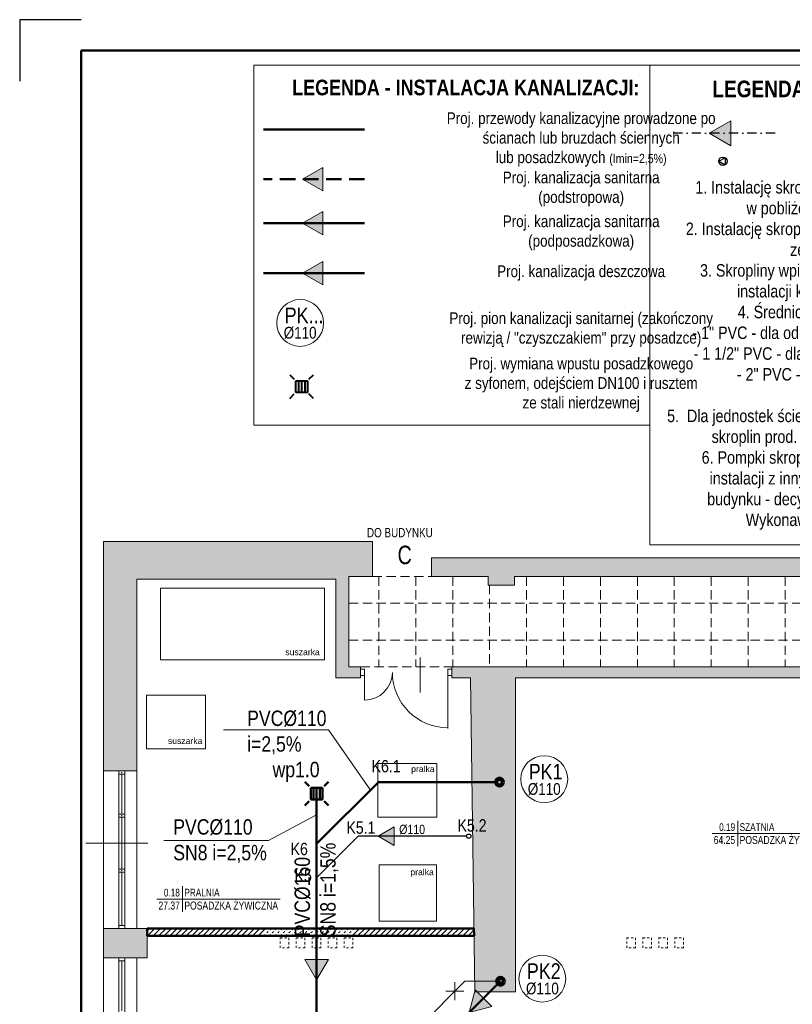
# Model space of a CAD drawing. Header units: millimetres. Extents: x -23540 to 53212, y -37964 to 41185.
# Tile 102 of 203: x -4195 to -2940, y -30545 to -28945. Entities that reach past the tile are written whole.
import ezdxf
from ezdxf.enums import TextEntityAlignment as Align

# ---------------------------------------------------------------- set-up
doc = ezdxf.new("R2010")
doc.units = ezdxf.units.MM
for name, pattern in [('0.5_0.5', [1, 0.5, -0.5]), ('DASHDOT', [1, 0.5, -0.25, 0, -0.25]), ('DASHED', [0.75, 0.5, -0.25]), ('DASHEDX2', [1.5, 1, -0.5]), ('DIVIDEX2', [2.5, 1, -0.5, 0, -0.5, 0, -0.5])]:
    doc.linetypes.add(name, pattern=pattern)
doc.layers.get('0').update_dxf_attribs({"lineweight": 18})
for name, color, linetype, lineweight in [('BA_drz', 7, 'Continuous', 18), ('BA_KS_ist.', 34, 'Continuous', 50), ('BA_met', 7, 'Continuous', 18), ('BA_sym', 7, 'Continuous', 18), ('Cienka', 7, 'Continuous', 18), ('M_Ramki do druku', 7, 'Continuous', 18), ('M_Ramki rysunków', 2, 'Continuous', 18), ('mm_klima_PROJ', 86, 'Continuous', 35), ('MM_KS', 14, 'Continuous', 50), ('MM_KS_OPISY', 7, 'Continuous', 9), ('mm_opisy_2_KS', 1, 'Continuous', 18), ('mm_SKROPLINY', 3, 'DASHDOT', 30), ('mm_sprężone', 7, 'Continuous', 50), ('mm_wentylacja_bloki', 7, 'Continuous', 18), ('PG_PRZERYWANE_ŚREDNIE', 1, 'DASHEDX2', 18), ('PG_WIDOKOWE_CIENKIE', 1, 'Continuous', 18), ('PG_ŚCIANY_DZIAŁOWE', 3, 'Continuous', 18), ('Przekrojowa', 60, 'Continuous', 18)]:
    doc.layers.add(name, color=color, linetype=linetype, lineweight=lineweight)
doc.styles.add('BIKWYM', font='BIKROMSW.SHX', dxfattribs={"width": 0.8})
doc.styles.add('ROMANS', font='bikromsw.shx', dxfattribs={"width": 0.8})
doc.styles.get("Standard").update_dxf_attribs({"font": 'arial.ttf'})

# ---------------------------------------------------------------- blocks, each defined once
blk = doc.blocks.new('bikmet')
blk.add_line((0, 1.65), (0, -1.65))
at = {"style": 'ROMANS', "width": 0.8}
blk.add_attdef('NRPOM', text='', height=1, dxfattribs=at).set_placement((-0.33, 0.33), align=Align.RIGHT)
blk.add_attdef('NWAPOM', (0.25, 0.33), '', height=1, dxfattribs=at)
blk.add_attdef('RAREA', text='', height=1.04, dxfattribs=at).set_placement((-0.33, -0.33), align=Align.TOP_RIGHT)
blk.add_attdef('PODLOGA', text='', height=1.04, dxfattribs=at).set_placement((0.25, -0.33), align=Align.TOP_LEFT)
blk = doc.blocks.new('ksstrz')
at = {"layer": 'mm_sprężone', "linetype": 'DIVIDEX2', "lineweight": 30}
h = blk.add_hatch(color=256, dxfattribs=at)
h.dxf.hatch_style = 1
h.paths.add_polyline_path([(28045.5, -44864.5), (28060.5, -44838.5), (28030.5, -44838.5)])
at = {"layer": 'mm_wentylacja_bloki'}
for p, q in [((28030.5, -44838.5), (28045.5, -44864.5)), ((28060.5, -44838.5), (28030.5, -44838.5)), ((28045.5, -44864.5), (28060.5, -44838.5))]:
    blk.add_line(p, q, dxfattribs=at)
blk = doc.blocks.new('skrop')
at = {"layer": 'mm_SKROPLINY', "color": 0, "linetype": 'ByBlock', "lineweight": 30}
for p, q in [((-807.1, -12100.9), (-799.3, -12096.7)), ((-799.3, -12096.7), (-799.3, -12105.1)), ((-807.1, -12100.9), (-799.3, -12105.1))]:
    blk.add_line(p, q, dxfattribs=at)
blk.add_circle((-802.1, -12100.9), 5, dxfattribs=at)

msp = doc.modelspace()

# ---------------------------------------------------------------- hatches: boundary and pattern name
at = {"layer": 'PG_ŚCIANY_DZIAŁOWE', "true_color": 0x636466, "transparency": 33554610}
h = msp.add_hatch(color=251, dxfattribs=at)
h.dxf.hatch_style = 1
h.paths.add_polyline_path([(-2405.4, -29480.8), (-2373.4, -29480.8), (-2373.4, -29432.8), (-2405.4, -29432.8), (-2405.4, -29388.8), (-2237.4, -29388.8), (-2237.4, -29403.6), (-2186.4, -29403.6), (-2186.4, -29358.8), (-2435.4, -29358.8), (-2435.4, -29819.8), (-3525.9, -29819.8), (-3525.9, -29849.8), (-3433.9, -29849.8), (-3433.9, -29863.8), (-3390.9, -29863.8), (-3390.9, -29849.8), (-2834.9, -29849.8), (-2834.9, -29863.8), (-2790.9, -29863.8), (-2790.9, -29849.8), (-2405.4, -29849.8)])
h = msp.add_hatch(color=251, dxfattribs=at)
h.dxf.hatch_style = 1
h.paths.add_polyline_path([(-4004.4, -29854.3), (-3681.4, -29854.3), (-3681.4, -30014.3), (-3640.9, -30014.3), (-3640.9, -29996.8), (-3659.9, -29996.8), (-3659.9, -29849.8), (-3621.4, -29849.8), (-3621.4, -29792.8), (-4058.4, -29792.8), (-4058.4, -30165.8), (-4004.4, -30165.8)])
h = msp.add_hatch(color=251, dxfattribs=at)
h.dxf.hatch_style = 1
h.paths.add_polyline_path([(-3389.4, -30014.3), (-2546.4, -30014.3), (-2546.4, -30112.8), (-2529.9, -30112.8), (-2529.9, -29996.8), (-3492.9, -29996.8), (-3492.9, -30014.3), (-3462.4, -30014.3), (-3455.4, -30524.3), (-3389.4, -30524.3)])
h = msp.add_hatch(color=251, dxfattribs=at)
h.dxf.hatch_style = 1
h.paths.add_polyline_path([(-3987.4, -30421.8), (-4058.4, -30421.8), (-4058.4, -30469.3), (-4004.4, -30469.3), (-3987.4, -30469.3)])

# ---------------------------------------------------------------- linework, layer by layer
at = {"color": 251, "true_color": 0x636466}
for p, q in [((-4058.4, -31982.3), (-4058.4, -29819.8)), ((-3681.4, -29854.3), (-4004.4, -29854.3)), ((-3681.4, -30014.3), (-3681.4, -29854.3)), ((-3659.9, -29996.8), (-3659.9, -29849.8)), ((-3433.9, -29863.8), (-3433.9, -29849.8)), ((-3390.9, -29863.8), (-3390.9, -29849.8)), ((-3640.9, -29996.8), (-3659.9, -29996.8)), ((-2529.9, -29996.8), (-3492.9, -29996.8)), ((-3640.9, -30014.3), (-3681.4, -30014.3)), ((-3462.4, -30014.3), (-3492.9, -30014.3)), ((-3455.4, -30524.3), (-3462.4, -30014.3)), ((-3389.4, -30524.3), (-3389.4, -30014.3)), ((-3389.4, -30014.3), (-2546.4, -30014.3)), ((-4004.4, -30165.8), (-4058.4, -30165.8)), ((-4033.9, -30421.8), (-4033.9, -30165.8)), ((-4023.9, -30421.8), (-4023.9, -30165.8)), ((-4023.9, -30170.8), (-4033.9, -30170.8)), ((-4028.9, -30235.8), (-4028.9, -30170.8)), ((-4023.9, -30235.8), (-4033.9, -30235.8)), ((-4023.9, -30240.8), (-4033.9, -30240.8)), ((-4028.9, -30325.2), (-4028.9, -30240.8)), ((-4023.9, -30325.2), (-4033.9, -30325.2)), ((-4023.9, -30330.2), (-4033.9, -30330.2)), ((-4028.9, -30416.8), (-4028.9, -30330.2)), ((-3987.4, -30421.8), (-4058.4, -30421.8)), ((-4023.9, -30416.8), (-4033.9, -30416.8)), ((-4023.9, -30421.8), (-4033.9, -30421.8)), ((-4004.4, -30469.3), (-4058.4, -30469.3)), ((-4023.9, -30469.3), (-4033.9, -30469.3)), ((-4033.9, -30645.3), (-4033.9, -30469.3)), ((-4023.9, -30469.3), (-4023.9, -30645.3)), ((-4004.4, -30645.3), (-4004.4, -30469.3)), ((-4023.9, -30474.3), (-4033.9, -30474.3)), ((-4028.9, -30555.7), (-4028.9, -30474.3)), ((-3389.4, -30524.3), (-3455.4, -30524.3))]:
    msp.add_line(p, q, dxfattribs=at)
at = {"color": 251, "lineweight": 20, "true_color": 0x636466}
for p, q in [((-3621.4, -29849.8), (-3621.4, -29819.8)), ((-3525.9, -29849.8), (-3525.9, -29819.8)), ((-3525.9, -29819.8), (-2435.4, -29819.8)), ((-4004.4, -29854.3), (-4004.4, -30421.8)), ((-3621.4, -29849.8), (-3659.9, -29849.8)), ((-3433.9, -29849.8), (-3525.9, -29849.8)), ((-2834.9, -29849.8), (-3390.9, -29849.8)), ((-3433.9, -29863.8), (-3390.9, -29863.8)), ((-3640.9, -29996.8), (-3640.9, -30014.3)), ((-3634.4, -30000.6), (-3640.9, -30000.6)), ((-3634.4, -30000.6), (-3634.4, -30010.6)), ((-3492.9, -30000.6), (-3499.4, -30000.6)), ((-3499.4, -30000.6), (-3499.4, -30010.6)), ((-3499.4, -30005.6), (-3499.4, -30096.6)), ((-3492.9, -29996.8), (-3492.9, -30014.3)), ((-3634.4, -30010.6), (-3640.9, -30010.6)), ((-3492.9, -30010.6), (-3499.4, -30010.6)), ((-3987.4, -30469.3), (-3987.4, -30421.8)), ((-3987.4, -30421.8), (-3456.8, -30421.8)), ((-3987.4, -30433.8), (-3987.4, -30421.8)), ((-3456.8, -30421.8), (-3456.6, -30433.8)), ((-3456.6, -30433.8), (-3987.4, -30433.8)), ((-3987.4, -30469.3), (-4004.4, -30469.3))]:
    msp.add_line(p, q, dxfattribs=at)
at = {"color": 251, "true_color": 0x636466, "extrusion": (0, 0, -1)}
for p, q in [((-3544.4, -30038.2), (-3544.4, -29981.7)), ((-3499.4, -30005.6), (-3499.4, -30095.6))]:
    msp.add_line(p, q, dxfattribs=at)
msp.add_arc((3499.4, -30005.6), 90, 270, 0, dxfattribs=at)
at = {"color": 251, "true_color": 0x636466}
for p in [(-4028.9, -30168.3), (-4028.9, -30168.3), (-4028.9, -30238.3), (-4028.9, -30238.3), (-4028.9, -30327.7), (-4028.9, -30327.7)]:
    msp.add_point(p, dxfattribs=at)
at = {"layer": 'BA_drz', "color": 251, "true_color": 0x636466}
msp.add_line((-3634.4, -30005.6), (-3634.4, -30050.6), dxfattribs=at)
msp.add_arc((-3634.4, -30005.6), 45, 270, 0, dxfattribs=at)
at = {"layer": 'BA_KS_ist.', "color": 30, "linetype": 'Continuous', "ltscale": 25}
msp.add_line((-3634.4, -29123.5), (-3798.6, -29123.5), dxfattribs=at)
at = {"layer": 'BA_KS_ist.', "linetype": 'DASHED', "ltscale": 50}
msp.add_line((-3634.4, -29204.6), (-3798.6, -29204.6), dxfattribs=at)
at = {"layer": 'BA_KS_ist.', "linetype": 'Continuous', "ltscale": 25}
for p, q in [((-3634.4, -29275.9), (-3798.6, -29275.9)), ((-3712.4, -32374.1), (-3712.4, -30212.1))]:
    msp.add_line(p, q, dxfattribs=at)
at = {"layer": 'BA_KS_ist.', "color": 34, "lineweight": 40}
for p, q in [((-3756.1, -29522.1), (-3748.9, -29529.3)), ((-3724.8, -29529.3), (-3717.6, -29522.1)), ((-3746.4, -29531.8), (-3727.3, -29531.8)), ((-3746.4, -29550.9), (-3746.4, -29531.8)), ((-3741.9, -29531.8), (-3741.9, -29550.9)), ((-3736.8, -29531.8), (-3736.8, -29550.9)), ((-3731.8, -29531.8), (-3731.8, -29550.9)), ((-3727.3, -29531.8), (-3727.3, -29550.9)), ((-3756.1, -29560.6), (-3748.9, -29553.4)), ((-3727.3, -29550.9), (-3746.4, -29550.9)), ((-3717.6, -29560.6), (-3724.8, -29553.4))]:
    msp.add_line(p, q, dxfattribs=at)
at = {"layer": 'BA_KS_ist.', "color": 34}
for p, q in [((-3731.6, -30183.4), (-3724.5, -30190.5)), ((-3721.9, -30193.1), (-3702.9, -30193.1)), ((-3721.9, -30212.1), (-3721.9, -30193.1)), ((-3717.5, -30193.1), (-3717.5, -30212.1)), ((-3712.4, -30193.1), (-3712.4, -30212.1)), ((-3707.3, -30193.1), (-3707.3, -30212.1)), ((-3702.9, -30193.1), (-3702.9, -30212.1)), ((-3700.3, -30190.5), (-3693.2, -30183.4)), ((-3702.9, -30212.1), (-3721.9, -30212.1)), ((-3731.6, -30221.8), (-3724.5, -30214.7)), ((-3693.2, -30221.8), (-3700.3, -30214.7))]:
    msp.add_line(p, q, dxfattribs=at)
at = {"layer": 'BA_KS_ist.', "linetype": 'Continuous', "lineweight": 30, "ltscale": 25}
for p in [(-3712.4, -30339.2), (-3468.9, -30271.7)]:
    msp.add_line(p, (-3644.9, -30271.7), dxfattribs=at)
at = {"layer": 'BA_KS_ist.', "linetype": 'Continuous', "ltscale": 25}
for points in [[(-3420.8, -30183.8), (-3612, -30183.8), (-3712.4, -30284.2), (-3712.4, -32374.1)], [(-3712.4, -30628.9), (-3693, -30609.4), (-3515.8, -30609.4), (-3413.8, -30507.4)]]:
    msp.add_lwpolyline(points, dxfattribs=at)
at = {"layer": 'BA_KS_ist.', "color": 51, "linetype": 'Continuous', "lineweight": 140, "ltscale": 25, "true_color": 0xf7f281}
for centre in [(-3415.3, -30183.8), (-3413.8, -30507.4)]:
    msp.add_circle(centre, 5.5, dxfattribs=at)
at = {"layer": 'BA_met', "color": 251, "true_color": 0x636466}
for p, q in [((-3069.8, -30267.3), (-2869.6, -30267.3)), ((-3971.8, -30373.8), (-3771.6, -30373.8))]:
    msp.add_line(p, q, dxfattribs=at)
at = {"layer": 'BA_sym', "color": 251, "true_color": 0x636466}
msp.add_line((-3986.4, -30283.2), (-4087.5, -30283.2), dxfattribs=at)
at = {"layer": 'Cienka', "color": 251, "true_color": 0x636466}
for p, q in [((-4058.4, -29819.8), (-4058.4, -29792.8)), ((-4058.4, -29792.8), (-3621.4, -29792.8)), ((-3621.4, -29819.8), (-3621.4, -29792.8))]:
    msp.add_line(p, q, dxfattribs=at)
at = {"layer": 'M_Ramki do druku', "color": 251, "lineweight": -2, "true_color": 0x636466}
msp.add_lwpolyline([(-4094.7, -28945.4), (-4194.7, -28945.4), (-4194.7, -29045.4)], dxfattribs=at)
at = {"layer": 'M_Ramki rysunków', "color": 18, "lineweight": 50, "true_color": 0x000000}
for p, q in [((-4094.7, -33095.4), (-4094.7, -28995.4)), ((-4094.7, -28995.4), (-1274.7, -28995.4))]:
    msp.add_line(p, q, dxfattribs=at)
at = {"layer": 'MM_KS'}
msp.add_line((-3634.4, -29357), (-3798.6, -29357), dxfattribs=at)
at = {"layer": 'MM_KS', "color": 1, "lineweight": 30}
msp.add_circle((-3465.4, -30271.7), 3.5, dxfattribs=at)
at = {"layer": 'MM_KS_OPISY'}
for p, q in [((-3863.9, -30099), (-3693.2, -30099)), ((-3625.1, -30197), (-3693.2, -30099)), ((-3790.8, -30278.8), (-3712.4, -30237.2)), ((-3960.8, -30278.8), (-3790.8, -30278.8))]:
    msp.add_line(p, q, dxfattribs=at)
for centre in [(-3739.2, -29438), (-3342.7, -30179.1), (-3345.8, -30503.2)]:
    msp.add_circle(centre, 38.1, dxfattribs=at)
at = {"layer": 'mm_SKROPLINY', "ltscale": 30}
msp.add_line((-2967.7, -29129.9), (-3142.2, -29129.9), dxfattribs=at)
at = {"layer": 'mm_wentylacja_bloki'}
for p, q in [((-3814.5, -29019.2), (-3171.2, -29019.2)), ((-3814.5, -29019.2), (-3171.2, -29019.2)), ((-3171.2, -29019.2), (-2487.4, -29019.2)), ((-3171.2, -29019.2), (-3171.2, -29527.8))]:
    msp.add_line(p, q, dxfattribs=at)
for points in [[(-3171.2, -29604), (-3814.5, -29604), (-3814.5, -29019.2)], [(-2487.4, -29019.2), (-2487.4, -29798.2), (-3171.2, -29798.2), (-3171.2, -29019.2)]]:
    msp.add_lwpolyline(points, dxfattribs=at)
at = {"layer": 'PG_PRZERYWANE_ŚREDNIE', "color": 251, "lineweight": 15, "ltscale": 15, "true_color": 0x636466}
for p, q in [((-3621.4, -29849.8), (-3525.9, -29849.8)), ((-3611.4, -29849.8), (-3611.4, -29996.8)), ((-3551.4, -29849.8), (-3551.4, -29996.8)), ((-3491.4, -29849.8), (-3491.4, -29996.8)), ((-3371.4, -29849.8), (-3371.4, -29996.8)), ((-3311.4, -29849.8), (-3311.4, -29996.8)), ((-3251.4, -29849.8), (-3251.4, -29996.8)), ((-3191.4, -29849.8), (-3191.4, -29996.8)), ((-3131.4, -29849.8), (-3131.4, -29996.8)), ((-3071.4, -29849.8), (-3071.4, -29996.8)), ((-3011.4, -29849.8), (-3011.4, -29996.8)), ((-2951.4, -29849.8), (-2951.4, -29996.8)), ((-3431.4, -29863.8), (-3431.4, -29996.8)), ((-3659.9, -29893.3), (-2237.4, -29893.3)), ((-3659.9, -29953.3), (-2237.4, -29953.3)), ((-3640.9, -29996.8), (-3492.9, -29996.8))]:
    msp.add_line(p, q, dxfattribs=at)
at = {"layer": 'PG_WIDOKOWE_CIENKIE', "color": 251, "lineweight": 13, "true_color": 0x636466}
for p, q in [((-3966, -29985.5), (-3966, -29868.9)), ((-3966, -29868.9), (-3699.7, -29868.9)), ((-3699.7, -29868.9), (-3699.7, -29985.5)), ((-3699.7, -29985.5), (-3966, -29985.5)), ((-3988.8, -30129.9), (-3988.8, -30042.4)), ((-3988.8, -30042.4), (-3892.7, -30042.4)), ((-3892.7, -30042.4), (-3892.7, -30129.9)), ((-3892.7, -30129.9), (-3988.8, -30129.9)), ((-3613.2, -30240.9), (-3613.2, -30153.4)), ((-3613.2, -30153.4), (-3517, -30153.4)), ((-3517, -30153.4), (-3517, -30240.9)), ((-3517, -30240.9), (-3613.2, -30240.9)), ((-3611, -30409.8), (-3611, -30318)), ((-3611, -30318), (-3517.6, -30318)), ((-3517.6, -30318), (-3517.6, -30409.8)), ((-3517.6, -30409.8), (-3611, -30409.8))]:
    msp.add_line(p, q, dxfattribs=at)
at = {"layer": 'PG_WIDOKOWE_CIENKIE', "color": 251, "lineweight": 50, "true_color": 0x636466}
for p, q in [((-3987.4, -30421.8), (-3456.8, -30421.8)), ((-3987.4, -30421.8), (-3987.4, -30433.8)), ((-3456.8, -30421.8), (-3456.6, -30433.8)), ((-3987.4, -30433.8), (-3456.6, -30433.8))]:
    msp.add_line(p, q, dxfattribs=at)
at = {"layer": 'PG_WIDOKOWE_CIENKIE', "color": 251, "linetype": 'Continuous', "lineweight": 18, "true_color": 0x636466}
for p, q in [((-3987.4, -30425.3), (-3984, -30421.8)), ((-3987, -30433.8), (-3975, -30421.8)), ((-3978, -30433.8), (-3966, -30421.8)), ((-3969, -30433.8), (-3957, -30421.8)), ((-3960.1, -30433.8), (-3948.1, -30421.8)), ((-3951.1, -30433.8), (-3939.1, -30421.8)), ((-3942.1, -30433.8), (-3930.1, -30421.8)), ((-3933.1, -30433.8), (-3921.1, -30421.8)), ((-3924.1, -30433.8), (-3912.1, -30421.8)), ((-3915.2, -30433.8), (-3903.2, -30421.8)), ((-3906.2, -30433.8), (-3894.2, -30421.8)), ((-3897.2, -30433.8), (-3885.2, -30421.8)), ((-3888.2, -30433.8), (-3876.2, -30421.8)), ((-3879.2, -30433.8), (-3867.2, -30421.8)), ((-3870.3, -30433.8), (-3858.3, -30421.8)), ((-3861.3, -30433.8), (-3849.3, -30421.8)), ((-3852.3, -30433.8), (-3840.3, -30421.8)), ((-3843.3, -30433.8), (-3831.3, -30421.8)), ((-3834.3, -30433.8), (-3822.3, -30421.8)), ((-3825.4, -30433.8), (-3813.4, -30421.8)), ((-3816.4, -30433.8), (-3804.4, -30421.8)), ((-3807.4, -30433.8), (-3795.4, -30421.8)), ((-3654.7, -30433.8), (-3642.7, -30421.8)), ((-3645.8, -30433.8), (-3633.8, -30421.8)), ((-3636.8, -30433.8), (-3624.8, -30421.8)), ((-3627.8, -30433.8), (-3615.8, -30421.8)), ((-3618.8, -30433.8), (-3606.8, -30421.8)), ((-3609.8, -30433.8), (-3597.8, -30421.8)), ((-3600.9, -30433.8), (-3588.9, -30421.8)), ((-3591.9, -30433.8), (-3579.9, -30421.8)), ((-3582.9, -30433.8), (-3570.9, -30421.8)), ((-3573.9, -30433.8), (-3561.9, -30421.8)), ((-3564.9, -30433.8), (-3552.9, -30421.8)), ((-3556, -30433.8), (-3544, -30421.8)), ((-3547, -30433.8), (-3535, -30421.8)), ((-3538, -30433.8), (-3526, -30421.8)), ((-3529, -30433.8), (-3517, -30421.8)), ((-3520, -30433.8), (-3508, -30421.8)), ((-3511.1, -30433.8), (-3499.1, -30421.8)), ((-3502.1, -30433.8), (-3490.1, -30421.8)), ((-3493.1, -30433.8), (-3481.1, -30421.8)), ((-3484.1, -30433.8), (-3472.1, -30421.8)), ((-3475.1, -30433.8), (-3463.1, -30421.8)), ((-3466.2, -30433.8), (-3456.8, -30424.5)), ((-3457.2, -30433.8), (-3456.7, -30433.3))]:
    msp.add_line(p, q, dxfattribs=at)
at = {"layer": 'PG_WIDOKOWE_CIENKIE', "color": 251, "linetype": '0.5_0.5', "ltscale": 7, "true_color": 0x636466}
for p, q in [((-3798.4, -30433.8), (-3786.4, -30421.8)), ((-3789.4, -30433.8), (-3777.4, -30421.8)), ((-3780.5, -30433.8), (-3768.5, -30421.8)), ((-3771.5, -30433.8), (-3759.5, -30421.8)), ((-3762.5, -30433.8), (-3750.5, -30421.8)), ((-3753.5, -30433.8), (-3741.5, -30421.8)), ((-3744.5, -30433.8), (-3732.5, -30421.8)), ((-3735.6, -30433.8), (-3723.6, -30421.8)), ((-3726.6, -30433.8), (-3714.6, -30421.8)), ((-3717.6, -30433.8), (-3705.6, -30421.8)), ((-3708.6, -30433.8), (-3696.6, -30421.8)), ((-3699.6, -30433.8), (-3687.6, -30421.8)), ((-3690.7, -30433.8), (-3678.7, -30421.8)), ((-3681.7, -30433.8), (-3669.7, -30421.8)), ((-3672.7, -30433.8), (-3660.7, -30421.8)), ((-3663.7, -30433.8), (-3651.7, -30421.8)), ((-3771.5, -30437.1), (-3757.5, -30437.1)), ((-3771.5, -30453.1), (-3771.5, -30437.1)), ((-3757.5, -30437.1), (-3757.5, -30453.1)), ((-3745.5, -30437.1), (-3731.5, -30437.1)), ((-3745.5, -30453.1), (-3745.5, -30437.1)), ((-3731.5, -30437.1), (-3731.5, -30453.1)), ((-3719.5, -30437.1), (-3705.5, -30437.1)), ((-3719.5, -30453.1), (-3719.5, -30437.1)), ((-3705.5, -30437.1), (-3705.5, -30453.1)), ((-3693.5, -30437.1), (-3679.5, -30437.1)), ((-3693.5, -30453.1), (-3693.5, -30437.1)), ((-3679.5, -30437.1), (-3679.5, -30453.1)), ((-3667.5, -30437.1), (-3653.5, -30437.1)), ((-3667.5, -30453.1), (-3667.5, -30437.1)), ((-3653.5, -30437.1), (-3653.5, -30453.1)), ((-3208.5, -30437.1), (-3194.5, -30437.1)), ((-3208.5, -30453.1), (-3208.5, -30437.1)), ((-3194.5, -30437.1), (-3194.5, -30453.1)), ((-3182.5, -30437.1), (-3168.5, -30437.1)), ((-3182.5, -30453.1), (-3182.5, -30437.1)), ((-3168.5, -30437.1), (-3168.5, -30453.1)), ((-3156.5, -30437.1), (-3142.5, -30437.1)), ((-3156.5, -30453.1), (-3156.5, -30437.1)), ((-3142.5, -30437.1), (-3142.5, -30453.1)), ((-3130.5, -30437.1), (-3116.5, -30437.1)), ((-3130.5, -30453.1), (-3130.5, -30437.1)), ((-3116.5, -30437.1), (-3116.5, -30453.1)), ((-3757.5, -30453.1), (-3771.5, -30453.1)), ((-3731.5, -30453.1), (-3745.5, -30453.1)), ((-3705.5, -30453.1), (-3719.5, -30453.1)), ((-3679.5, -30453.1), (-3693.5, -30453.1)), ((-3653.5, -30453.1), (-3667.5, -30453.1)), ((-3194.5, -30453.1), (-3208.5, -30453.1)), ((-3168.5, -30453.1), (-3182.5, -30453.1)), ((-3142.5, -30453.1), (-3156.5, -30453.1)), ((-3116.5, -30453.1), (-3130.5, -30453.1))]:
    msp.add_line(p, q, dxfattribs=at)
at = {"layer": 'Przekrojowa'}
for p, q in [((-3712.4, -30284.2), (-3612, -30183.8)), ((-3573.8, -30609.4), (-3471.7, -30507.4)), ((-3515.8, -30609.4), (-3413.8, -30507.4)), ((-3413.8, -30507.4), (-3471.7, -30507.4))]:
    msp.add_line(p, q, dxfattribs=at)
at = {"layer": 'Przekrojowa', "color": 1}
for p, q in [((-3487.8, -30538.1), (-3487.8, -30508.7)), ((-3473.1, -30523.4), (-3502.5, -30523.4))]:
    msp.add_line(p, q, dxfattribs=at)

# ---------------------------------------------------------------- block references
at = {"layer": 'BA_met', "color": 251, "true_color": 0x636466, "xscale": 12.5, "yscale": 12.5, "zscale": 12.5}
for p, values in [((-3028.4, -30267.3), {'NRPOM': '0.19', 'NWAPOM': 'SZATNIA', 'RAREA': '64.25', 'PODLOGA': 'POSADZKA ŻYWICZNA'}), ((-3930.4, -30373.8), {'NRPOM': '0.18', 'NWAPOM': 'PRALNIA', 'RAREA': '27.37', 'PODLOGA': 'POSADZKA ŻYWICZNA'})]:
    msp.add_blockref('bikmet', p, dxfattribs=at).add_auto_attribs(values)
at = {"layer": 'mm_klima_PROJ', "lineweight": 30, "xscale": 1.35, "yscale": 1.35, "zscale": 1.35}
msp.add_blockref('skrop', (-1969.6, -12839.1), dxfattribs=at)
at = {"layer": 'mm_sprężone', "color": 2, "linetype": 'DIVIDEX2', "lineweight": 30}
for p, xscale, yscale, zscale, rotation in [((57492.4, 8731.5), 1.35, 1.35, 1.35, 270), ((53242.8, 6413.2), 1.27, 1.27, 1.27, 270), ((53242.8, 6341.9), 1.27, 1.27, 1.27, 270), ((53242.8, 6260.8), 1.27, 1.27, 1.27, 270), ((-35228.8, -89806.7), 1.27, 1.27, 1.27, 120.0000000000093), ((-67683, -50205.7), 1.270000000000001, 1.270000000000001, 1.270000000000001, 75.00000000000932)]:
    msp.add_blockref('ksstrz', p, dxfattribs=dict(at, xscale=xscale, yscale=yscale, zscale=zscale, rotation=rotation))
at = {"layer": 'mm_sprężone', "color": 2, "linetype": 'DIVIDEX2', "lineweight": 30, "xscale": -1, "rotation": 270}
msp.add_blockref('ksstrz', (41251.8, -58317.2), dxfattribs=at)

# ---------------------------------------------------------------- texts
at = {"color": 251, "true_color": 0x636466}
for s, p in [('suszarka', (-3763.2, -29977.7)), ('suszarka', (-3953.9, -30121.9)), ('pralka', (-3558.8, -30167.5)), ('pralka', (-3560.1, -30335.1))]:
    msp.add_text(s, height=10, dxfattribs=at).set_placement(p)
at = {"layer": 'Cienka', "color": 251, "true_color": 0x636466, "style": 'BIKWYM', "width": 0.8}
for s, height, p in [('DO BUDYNKU', 15, (-3630.7, -29786.1)), ('C', 30, (-3581, -29829.8))]:
    msp.add_text(s, height=height, dxfattribs=at).set_placement(p)
at = {"layer": 'MM_KS_OPISY'}
for s, width, insert, char_height, attachment_point in [('{\\fArial Narrow|b0|i0|c238|p34;PK...}', 0.503, (-3764.3, -29413), 25.4, 1), ('{\\fArial Narrow|b0|i0|c238|p34;%%C110}', 0.503, (-3765.9, -29444.4), 19.05, 1), ('{\\fArial Narrow|b0|i0|c238|p34;PVC%%C110\\Pi=2,5%}', 200.986, (-3825.3, -30067.7), 25, 1), ('{\\fArial Narrow|b0|i0|c238|p34;wp1.0}', 6.32, (-3784, -30150.9), 25, 1), ('{\\fArial Narrow|b0|i0|c238|p34;PK1}', 25.4, (-3367.9, -30154.2), 25.4, 1), ('{\\fArial Narrow|b0|i0|c238|p34;%%C110}', 0.503, (-3369.4, -30185.5), 19.05, 1), ('\\fArial Narrow|b0|i0|c238|p34;PVC%%C110\\PSN8 i=2,5%', 169.606, (-3945.3, -30244.2), 25, 1), ('{\\fArial Narrow|b0|i0|c238|p34;%%C110}', 39.633, (-3536.3, -30253.2), 15, 3), ('{\\fArial Narrow|b0|i0|c238|p34;PK2}', 25.4, (-3370.9, -30478.2), 25.4, 1), ('{\\fArial Narrow|b0|i0|c238|p34;%%C110}', 0.503, (-3372.4, -30509.6), 19.05, 1)]:
    msp.add_mtext_dynamic_manual_height_columns(s, width=width, gutter_width=1, heights=[0], dxfattribs=dict(at, insert=insert, char_height=char_height, attachment_point=attachment_point))
at = {"layer": 'MM_KS_OPISY', "insert": (-3748.2, -30434.3), "char_height": 25, "attachment_point": 1, "rotation": 90}
msp.add_mtext_dynamic_manual_height_columns('\\fArial Narrow|b0|i0|c238|p34;PVC%%C160\\PSN8 i=1,5%', width=169.595, gutter_width=1, heights=[0], dxfattribs=at)
at = {"layer": 'mm_opisy_2_KS', "char_height": 20, "attachment_point": 1}
for s, insert in [('\\fArial Narrow|b0|i0;K6.1', (-3623.1, -30148)), ('{\\fArial Narrow|b0|i0;K5.2}\\P', (-3483.5, -30244.2)), ('\\fArial Narrow|b0|i0|c238|p34;K5.1', (-3664, -30247.8)), ('\\fArial Narrow|b0|i0;K6', (-3754.7, -30282.5)), ('\\fArial Narrow|b0|i0|c238|p34;K5', (-3748.2, -30325.7))]:
    msp.add_mtext_dynamic_manual_height_columns(s, width=6.32, gutter_width=1, heights=[0], dxfattribs=dict(at, insert=insert))
at = {"layer": 'mm_wentylacja_bloki', "attachment_point": 2}
for s, insert, char_height, width in [('{\\fArial Narrow|b1|i0|c238|p34;LEGENDA - INSTALACJA KANALIZACJI:}', (-3470.1, -29042.8), 25.4, 656.965), ('{\\fArial Narrow|b1|i0|c238|p34;LEGENDA - INSTALACJA SKROPLIN:}', (-2793, -29044.3), 27, 698.349), ('{\\fArial Narrow|b0|i0|c238|p34;Proj. przewody kanalizacyjne prowadzone po \\Pścianach lub bruzdach ściennych \\Plub posadzkowych \\H0.7874x;(Imin=2,5%)}', (-3282.7, -29095.8), 19.05, 656.965), ('{\\fArial Narrow|b0|i0|c238|p34;Proj. kanalizacja sanitarna \\P(podstropowa)}', (-3282.7, -29192.1), 19.05, 656.965), ('{\\fArial Narrow|b0|i0|c238|p34;1. Instalację skroplin dla urządzeń dachowych doprowadzić \\Pw pobliże najbliższego wpustu dachowego.\\P2. Instalację skroplin wykonać z rur PVC klejonych i prowadzić \\Pze spadkiem minimalnym 1%\\P3. Skropliny wpiąć do istniejących/projektowanych pionów \\Pinstalacji kanalizacji deszczowej lub sanitarnej\\P4. Średnice instalacji sktoplin określa się jako:\\P- 1" PVC - dla odprowadzenia skroplin z jednego urzadzenia\\P- 1 1/2" PVC - dla odprowadzenia skroplin z 2-óch urządzeń\\P- 2" PVC - dla odprowadzenia skroplin z 3-ech \\P^Ilub więcej urządzeń\\P5.  Dla jednostek ścienno-sufitowych przewiduje się montaż pompek skroplin prod. Aspen typ MiniOrange lub równoważne.\\P6. Pompki skroplin montować również w przypadku kolizji \\Pinstalacji z innymi instalacjami i elementami konstrukcji \\Pbudynku - decyzję o montażu pompki skroplin podejmie Wykonawca, za potwierdzeniem Inwestora.}', (-2793, -29207.5), 20.25, 698.349), ('{\\fArial Narrow|b0|i0|c238|p34;Proj. kanalizacja sanitarna \\P(podposadzkowa)}', (-3282.7, -29263.3), 19.05, 656.965), ('{\\fArial Narrow|b0|i0|c238|p34;Proj. kanalizacja deszczowa}', (-3282.7, -29344.5), 19.05, 656.965), ('{\\fArial Narrow|b0|i0|c238|p34;Proj. pion kanalizacji sanitarnej (zakończony \\Prewizją / "czyszczakiem" przy posadzce)}', (-3282.7, -29420.7), 19.05, 656.965), ('{\\fArial Narrow|b0|i0|c238|p34;Proj. wymiana wpustu posadzkowego \\Pz syfonem, odejściem DN100 i rusztem \\Pze stali nierdzewnej}', (-3282.7, -29494.3), 19.05, 656.965)]:
    msp.add_mtext(s, dxfattribs=dict(at, insert=insert, char_height=char_height, width=width))

doc.saveas('drawing.dxf')
